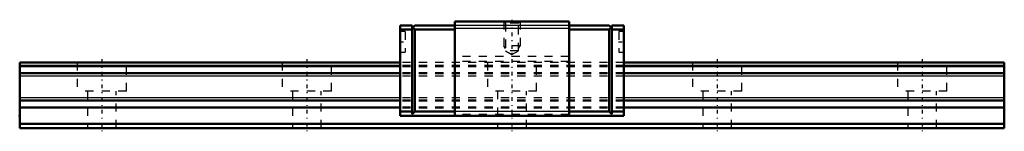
# Model space of a CAD drawing. Header units: millimetres. Extents: x -10 to 110, y 0 to 13.
import ezdxf

# ---------------------------------------------------------------- set-up
doc = ezdxf.new("R2010")
doc.units = ezdxf.units.MM
doc.linetypes.add('Center', pattern=[1.5, 0.45, -0.5, 0.05, -0.5])
doc.linetypes.add('Dashed', pattern=[2, 1, -1])
for name, color, linetype, lineweight in [('2d ConnectionPoints', 7, 'Continuous', 50), ('AM_0', 7, 'Continuous', 50), ('AM_4', 3, 'Continuous', 25), ('AM_5', 3, 'Continuous', 25), ('AM_7', 7, 'Center', 25), ('AM_9', 6, 'Dashed', 25)]:
    doc.layers.add(name, color=color, linetype=linetype, lineweight=lineweight)

# ---------------------------------------------------------------- blocks, each defined once
blk = doc.blocks.new('1_HRG10SRMUU_1Slider_0_in_HRG10SRM1UU120LHMG100W46350001_0')
at = {"layer": 'AM_0'}
for p, q in [((37.85, 12.5), (36.35, 12.5)), ((36.35, 12.5), (36.35, 1.5)), ((37.85, 12), (36.35, 12)), ((37.85, 12.2), (38.15, 12.5)), ((37.85, 12.5), (37.85, 1.7)), ((38.15, 12), (37.9, 12.25)), ((43.05, 12.5), (38.15, 12.5)), ((43.05, 12), (38.15, 12)), ((38.15, 12), (38.15, 2)), ((43.05, 13), (43.05, 1.5)), ((56.95, 13), (43.05, 13)), ((56.95, 13), (56.95, 1.5)), ((56.95, 12.5), (61.85, 12.5)), ((56.95, 12), (61.85, 12)), ((62.15, 12.2), (61.85, 12.5)), ((61.85, 12), (62.1, 12.25)), ((61.85, 12), (61.85, 2)), ((62.15, 12.5), (62.15, 1.7)), ((62.15, 12.5), (63.65, 12.5)), ((62.15, 12), (63.65, 12)), ((63.65, 12.5), (63.65, 1.5)), ((37.85, 2), (36.35, 2)), ((63.65, 1.5), (36.35, 1.5)), ((37.85, 1.7), (38.15, 2)), ((43.05, 2), (38.15, 2)), ((56.95, 2), (61.85, 2)), ((62.15, 1.7), (61.85, 2)), ((62.15, 2), (63.65, 2))]:
    blk.add_line(p, q, dxfattribs=at)
at = {"layer": 'AM_4'}
for p, q in [((56.95, 12.5), (43.05, 12.5)), ((56.95, 12.14), (43.05, 12.14)), ((56.95, 2), (43.05, 2))]:
    blk.add_line(p, q, dxfattribs=at)
at = {"layer": 'AM_5', "linetype": 'Dashed'}
for p, q in [((49, 13), (49, 10)), ((51, 13), (51, 10)), ((51, 10), (49, 10)), ((49.22, 9.7), (49, 10)), ((50.78, 9.7), (51, 10))]:
    blk.add_line(p, q, dxfattribs=at)
at = {"layer": 'AM_7'}
for p, q in [((50, 13.2), (50, 8.75)), ((36.32, 10.5), (37.01, 10.5)), ((62.99, 10.5), (63.68, 10.5))]:
    blk.add_line(p, q, dxfattribs=at)
at = {"layer": 'AM_9'}
for p, q in [((49, 13), (49.22, 12.78)), ((49.22, 12.78), (49.22, 9.4)), ((50.78, 12.78), (49.22, 12.78)), ((50.78, 12.78), (51, 13)), ((50.78, 9.4), (50.78, 12.78)), ((36.98, 11.75), (36.35, 11.75)), ((36.98, 11.75), (36.98, 9.25)), ((63.65, 11.75), (63.02, 11.75)), ((63.02, 11.75), (63.02, 9.25)), ((36.35, 9.25), (36.98, 9.25)), ((56.95, 8.7), (43.05, 8.7)), ((49.22, 9.4), (50, 8.95)), ((50.78, 9.4), (49.22, 9.4)), ((50, 8.95), (50.78, 9.4)), ((63.02, 9.25), (63.65, 9.25)), ((63.65, 8), (36.35, 8)), ((63.65, 7.6), (36.35, 7.6)), ((63.65, 7.54), (36.35, 7.54)), ((63.65, 7.44), (36.35, 7.44)), ((56.95, 8.1), (43.05, 8.1)), ((63.65, 6.72), (36.35, 6.72)), ((63.65, 6.68), (36.35, 6.68)), ((63.65, 6.6), (36.35, 6.6)), ((63.65, 6.31), (36.35, 6.31)), ((63.65, 3.67), (36.35, 3.67)), ((63.65, 3.38), (36.35, 3.38)), ((63.65, 3.3), (36.35, 3.3)), ((63.65, 3.26), (36.35, 3.26)), ((63.65, 2.54), (36.35, 2.54)), ((63.65, 2.44), (36.35, 2.44)), ((56.95, 1.64), (43.05, 1.64))]:
    blk.add_line(p, q, dxfattribs=at)
blk = doc.blocks.new('2_HRG10SRM112010_Rail_0_in_HRG10SRM1UU120LHMG100W46350001_0')
at = {"layer": 'AM_0'}
for p, q in [((-10, 8), (-10, 0)), ((36.35, 8), (-10, 8)), ((110, 8), (63.65, 8)), ((110, 8), (110, 0)), ((110, 0.5), (-10, 0.5)), ((110, 0), (-10, 0))]:
    blk.add_line(p, q, dxfattribs=at)
at = {"layer": 'AM_4'}
for p, q in [((36.35, 7.6), (-10, 7.6)), ((36.35, 7.54), (-10, 7.54)), ((36.35, 7.44), (-10, 7.44)), ((110, 7.6), (63.65, 7.6)), ((110, 7.54), (63.65, 7.54)), ((110, 7.44), (63.65, 7.44)), ((36.35, 6.72), (-10, 6.72)), ((36.35, 6.68), (-10, 6.68)), ((36.35, 6.6), (-10, 6.6)), ((36.35, 6.31), (-10, 6.31)), ((110, 6.72), (63.65, 6.72)), ((110, 6.68), (63.65, 6.68)), ((110, 6.6), (63.65, 6.6)), ((110, 6.31), (63.65, 6.31)), ((36.35, 3.67), (-10, 3.67)), ((110, 3.67), (63.65, 3.67)), ((36.35, 3.38), (-10, 3.38)), ((36.35, 3.3), (-10, 3.3)), ((36.35, 3.26), (-10, 3.26)), ((36.35, 2.54), (-10, 2.54)), ((36.35, 2.44), (-10, 2.44)), ((110, 3.38), (63.65, 3.38)), ((110, 3.3), (63.65, 3.3)), ((110, 3.26), (63.65, 3.26)), ((110, 2.54), (63.65, 2.54)), ((110, 2.44), (63.65, 2.44))]:
    blk.add_line(p, q, dxfattribs=at)
at = {"layer": 'AM_7'}
for p, q in [((0, 8.4), (0, -0.4)), ((25, 8.4), (25, -0.4)), ((50, 8.4), (50, -0.4)), ((75, 8.4), (75, -0.4)), ((100, 8.4), (100, -0.4))]:
    blk.add_line(p, q, dxfattribs=at)
at = {"layer": 'AM_9'}
for p, q in [((-3, 8), (-3, 4.5)), ((3, 4.5), (3, 8)), ((22, 8), (22, 4.5)), ((28, 4.5), (28, 8)), ((63.65, 8), (36.35, 8)), ((63.65, 7.6), (36.35, 7.6)), ((63.65, 7.54), (36.35, 7.54)), ((63.65, 7.44), (36.35, 7.44)), ((47, 8), (47, 4.5)), ((53, 4.5), (53, 8)), ((72, 8), (72, 4.5)), ((78, 4.5), (78, 8)), ((97, 8), (97, 4.5)), ((103, 4.5), (103, 8)), ((63.65, 6.72), (36.35, 6.72)), ((63.65, 6.68), (36.35, 6.68)), ((63.65, 6.6), (36.35, 6.6)), ((63.65, 6.31), (36.35, 6.31)), ((3, 4.5), (-3, 4.5)), ((-1.75, 4.5), (-1.75, 0)), ((1.75, 0), (1.75, 4.5)), ((28, 4.5), (22, 4.5)), ((23.25, 4.5), (23.25, 0)), ((26.75, 0), (26.75, 4.5)), ((63.65, 3.67), (36.35, 3.67)), ((53, 4.5), (47, 4.5)), ((48.25, 4.5), (48.25, 0)), ((51.75, 0), (51.75, 4.5)), ((78, 4.5), (72, 4.5)), ((73.25, 4.5), (73.25, 0)), ((76.75, 0), (76.75, 4.5)), ((103, 4.5), (97, 4.5)), ((98.25, 4.5), (98.25, 0)), ((101.75, 0), (101.75, 4.5)), ((63.65, 3.38), (36.35, 3.38)), ((63.65, 3.3), (36.35, 3.3)), ((63.65, 3.26), (36.35, 3.26)), ((63.65, 2.54), (36.35, 2.54)), ((63.65, 2.44), (36.35, 2.44))]:
    blk.add_line(p, q, dxfattribs=at)

msp = doc.modelspace()

# ---------------------------------------------------------------- linework, layer by layer
at = {"layer": '2d ConnectionPoints'}
for p in [(-10, 1.5), (0, 0), (0, 0)]:
    msp.add_point(p, dxfattribs=at)

# ---------------------------------------------------------------- block references
for name in ['1_HRG10SRMUU_1Slider_0_in_HRG10SRM1UU120LHMG100W46350001_0', '2_HRG10SRM112010_Rail_0_in_HRG10SRM1UU120LHMG100W46350001_0']:
    msp.add_blockref(name, (0, 0))

doc.saveas('drawing.dxf')
